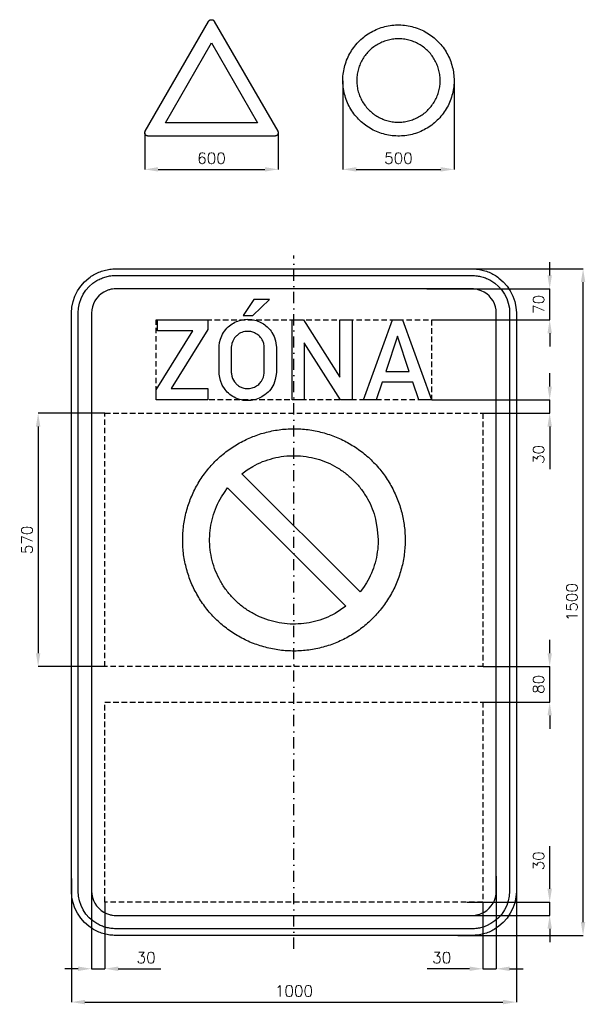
# Model space of a CAD drawing. Header units: millimetres. Extents: x -616 to 655, y -905 to 1311.
import ezdxf

# ---------------------------------------------------------------- set-up
doc = ezdxf.new("R2010")
doc.units = ezdxf.units.MM
doc.header["$LTSCALE"] = 5
doc.linetypes.add('ČERCHOVANÁX2', pattern=[2, 1, -0.5, 0, -0.5])
doc.linetypes.add('ČÁRKOVANÁX2', pattern=[1.5, 1, -0.5])
doc.layers.add('Kóty', color=2, linetype='Continuous')
doc.layers.add('Značka', color=7, linetype='Continuous')
doc.styles.get("Standard").update_dxf_attribs({"font": 'romand.shx', "height": 25})
doc.dimstyles.get("Standard").update_dxf_attribs({"dimtxt": 25, "dimasz": 30, "dimexe": 0.18, "dimexo": 0.0625, "dimgap": 12.5, "dimtad": 1, "dimdec": 0, "dimzin": 0, "dimdsep": 46, "dimtxsty": 'Standard', "dimcen": 0.09, "dimadec": 0, "dimazin": 0, "dimtfac": 1, "dimtdec": 0, "dimtofl": 0, "dimtmove": 0, "dimatfit": 3, "dimfxl": 1, "dimtolj": 1, "dimtzin": 0, "dimarcsym": 0})

# ---------------------------------------------------------------- blocks, each defined once
blk = doc.blocks.new('*D0')
at = {"layer": 'Defpoints', "color": 0, "transparency": 16777216}
for p in [(298.6, 705), (575, 705), (309.6, 635)]:
    blk.add_point(p, dxfattribs=at)
at = {"layer": 'Kóty', "color": 0, "lineweight": -2, "transparency": 16777216}
for p, q in [((575, 735), (575, 765)), ((298.6, 705), (575.2, 705)), ((309.7, 635), (575.2, 635)), ((575, 605), (575, 575))]:
    blk.add_line(p, q, dxfattribs=at)
at = {"layer": 'Kóty', "color": 0, "transparency": 16777216}
for points in [[(570, 735), (580, 735), (575, 705)], [(570, 605), (580, 605), (575, 635)]]:
    blk.add_solid(points, dxfattribs=at)
at = {"layer": 'Kóty', "color": 0, "transparency": 16777216, "insert": (550, 670), "char_height": 25, "attachment_point": 5, "rotation": 90}
blk.add_mtext('\\A1;70', dxfattribs=at)
blk = doc.blocks.new('*D1')
at = {"layer": 'Defpoints', "color": 0, "transparency": 16777216}
for p in [(309.6, 455), (425, 425), (575, 425)]:
    blk.add_point(p, dxfattribs=at)
at = {"layer": 'Kóty', "color": 0, "lineweight": -2, "transparency": 16777216}
for p, q in [((575, 485), (575, 515)), ((309.7, 455), (575.2, 455)), ((425.1, 425), (575.2, 425)), ((575, 395), (575, 299.5))]:
    blk.add_line(p, q, dxfattribs=at)
at = {"layer": 'Kóty', "color": 0, "transparency": 16777216}
for points in [[(570, 485), (580, 485), (575, 455)], [(570, 395), (580, 395), (575, 425)]]:
    blk.add_solid(points, dxfattribs=at)
at = {"layer": 'Kóty', "color": 0, "transparency": 16777216, "insert": (550, 332.3), "char_height": 25, "attachment_point": 5, "rotation": 90}
blk.add_mtext('\\A1;30', dxfattribs=at)
blk = doc.blocks.new('*D2')
at = {"layer": 'Defpoints', "color": 0, "transparency": 16777216}
for p in [(425, -145), (575, -145), (425, -225)]:
    blk.add_point(p, dxfattribs=at)
at = {"layer": 'Kóty', "color": 0, "lineweight": -2, "transparency": 16777216}
for p, q in [((575, -115), (575, -85)), ((425.0625, -145), (575.18, -145)), ((425.0625, -225), (575.18, -225)), ((575, -255), (575, -285))]:
    blk.add_line(p, q, dxfattribs=at)
at = {"layer": 'Kóty', "color": 0, "transparency": 16777216}
for points in [[(570, -115), (580, -115), (575, -145)], [(570, -255), (580, -255), (575, -225)]]:
    blk.add_solid(points, dxfattribs=at)
at = {"layer": 'Kóty', "color": 0, "transparency": 16777216, "insert": (550, -185), "char_height": 25, "attachment_point": 5, "rotation": 90}
blk.add_mtext('\\A1;80', dxfattribs=at)
blk = doc.blocks.new('*D3')
at = {"layer": 'Defpoints', "color": 0, "transparency": 16777216}
for p in [(-425, 425), (-575, -145), (-425, -145)]:
    blk.add_point(p, dxfattribs=at)
at = {"layer": 'Kóty', "color": 0, "lineweight": -2, "transparency": 16777216}
for p, q in [((-425.0625, 425), (-575.18, 425)), ((-575, 395), (-575, -115)), ((-425.0625, -145), (-575.18, -145))]:
    blk.add_line(p, q, dxfattribs=at)
at = {"layer": 'Kóty', "color": 0, "transparency": 16777216}
for points in [[(-580, 395), (-570, 395), (-575, 425)], [(-580, -115), (-570, -115), (-575, -145)]]:
    blk.add_solid(points, dxfattribs=at)
at = {"layer": 'Kóty', "color": 0, "transparency": 16777216, "insert": (-600, 140), "char_height": 25, "attachment_point": 5, "rotation": 90}
blk.add_mtext('\\A1;570', dxfattribs=at)
blk = doc.blocks.new('*D4')
at = {"layer": 'Defpoints', "color": 0, "transparency": 16777216}
for p in [(-455, -631.7), (-425, -675), (-425, -825)]:
    blk.add_point(p, dxfattribs=at)
at = {"layer": 'Kóty', "color": 0, "lineweight": -2, "transparency": 16777216}
for p, q in [((-455, -631.7), (-455, -825.2)), ((-425, -675.1), (-425, -825.2)), ((-485, -825), (-515, -825)), ((-395, -825), (-299.5, -825))]:
    blk.add_line(p, q, dxfattribs=at)
at = {"layer": 'Kóty', "color": 0, "transparency": 16777216}
for points in [[(-485, -820), (-485, -830), (-455, -825)], [(-395, -820), (-395, -830), (-425, -825)]]:
    blk.add_solid(points, dxfattribs=at)
at = {"layer": 'Kóty', "color": 0, "transparency": 16777216, "insert": (-332.3, -800), "char_height": 25, "attachment_point": 5}
blk.add_mtext('\\A1;30', dxfattribs=at)
blk = doc.blocks.new('*D5')
at = {"layer": 'Defpoints', "color": 0, "transparency": 16777216}
for p in [(455, -616.5), (425, -675), (425, -825)]:
    blk.add_point(p, dxfattribs=at)
at = {"layer": 'Kóty', "color": 0, "lineweight": -2, "transparency": 16777216}
for p, q in [((455, -616.5), (455, -825.2)), ((425, -675.1), (425, -825.2)), ((395, -825), (299.5, -825)), ((485, -825), (515, -825))]:
    blk.add_line(p, q, dxfattribs=at)
at = {"layer": 'Kóty', "color": 0, "transparency": 16777216}
for points in [[(395, -820), (395, -830), (425, -825)], [(485, -820), (485, -830), (455, -825)]]:
    blk.add_solid(points, dxfattribs=at)
at = {"layer": 'Kóty', "color": 0, "transparency": 16777216, "insert": (332.3, -800), "char_height": 25, "attachment_point": 5}
blk.add_mtext('\\A1;30', dxfattribs=at)
blk = doc.blocks.new('*D6')
at = {"layer": 'Defpoints', "color": 0, "transparency": 16777216}
for p in [(388.6, -675), (575, -675), (377.7, -705)]:
    blk.add_point(p, dxfattribs=at)
at = {"layer": 'Kóty', "color": 0, "lineweight": -2, "transparency": 16777216}
for p, q in [((575, -645), (575, -549.5)), ((388.7, -675), (575.2, -675)), ((377.8, -705), (575.2, -705)), ((575, -735), (575, -765))]:
    blk.add_line(p, q, dxfattribs=at)
at = {"layer": 'Kóty', "color": 0, "transparency": 16777216}
for points in [[(570, -645), (580, -645), (575, -675)], [(570, -735), (580, -735), (575, -705)]]:
    blk.add_solid(points, dxfattribs=at)
at = {"layer": 'Kóty', "color": 0, "transparency": 16777216, "insert": (550, -582.3), "char_height": 25, "attachment_point": 5, "rotation": 90}
blk.add_mtext('\\A1;30', dxfattribs=at)
blk = doc.blocks.new('*D7')
at = {"layer": 'Defpoints', "color": 0, "transparency": 16777216}
for p in [(-500, -622), (500, -622), (500, -900)]:
    blk.add_point(p, dxfattribs=at)
at = {"layer": 'Kóty', "color": 0, "lineweight": -2, "transparency": 16777216}
for p, q in [((-500, -622.1), (-500, -900.2)), ((500, -622.1), (500, -900.2)), ((-470, -900), (470, -900))]:
    blk.add_line(p, q, dxfattribs=at)
at = {"layer": 'Kóty', "color": 0, "transparency": 16777216}
for points in [[(-470, -895), (-470, -905), (-500, -900)], [(470, -895), (470, -905), (500, -900)]]:
    blk.add_solid(points, dxfattribs=at)
at = {"layer": 'Kóty', "color": 0, "transparency": 16777216, "insert": (0, -875), "char_height": 25, "attachment_point": 5}
blk.add_mtext('\\A1;1000', dxfattribs=at)
blk = doc.blocks.new('*D8')
at = {"layer": 'Defpoints', "color": 0, "transparency": 16777216}
for p in [(366.1, 750), (650, 750), (368.5, -750)]:
    blk.add_point(p, dxfattribs=at)
at = {"layer": 'Kóty', "color": 0, "lineweight": -2, "transparency": 16777216}
for p, q in [((366.2, 750), (650.2, 750)), ((650, -720), (650, 720)), ((368.6, -750), (650.2, -750))]:
    blk.add_line(p, q, dxfattribs=at)
at = {"layer": 'Kóty', "color": 0, "transparency": 16777216}
for points in [[(645, 720), (655, 720), (650, 750)], [(645, -720), (655, -720), (650, -750)]]:
    blk.add_solid(points, dxfattribs=at)
at = {"layer": 'Kóty', "color": 0, "transparency": 16777216, "insert": (625, 0), "char_height": 25, "attachment_point": 5, "rotation": 90}
blk.add_mtext('\\A1;1500', dxfattribs=at)
blk = doc.blocks.new('*D9')
at = {"layer": 'Defpoints', "color": 0, "transparency": 16777216}
for p in [(360, 1175), (110, 1173.1), (360, 973.8)]:
    blk.add_point(p, dxfattribs=at)
at = {"layer": 'Kóty', "color": 0, "lineweight": -2, "transparency": 16777216}
for p, q in [((360, 1175), (360, 973.6)), ((110, 1173), (110, 973.6)), ((140, 973.8), (330, 973.8))]:
    blk.add_line(p, q, dxfattribs=at)
at = {"layer": 'Kóty', "color": 0, "transparency": 16777216}
for points in [[(140, 978.8), (140, 968.8), (110, 973.8)], [(330, 978.8), (330, 968.8), (360, 973.8)]]:
    blk.add_solid(points, dxfattribs=at)
at = {"layer": 'Kóty', "color": 0, "transparency": 16777216, "insert": (235, 998.8), "char_height": 25, "attachment_point": 5}
blk.add_mtext('\\A1;500', dxfattribs=at)
blk = doc.blocks.new('*D10')
at = {"layer": 'Defpoints', "color": 0, "transparency": 16777216}
for p in [(-335.3, 1056.2), (-35.3, 1056.1), (-35.3, 973.8)]:
    blk.add_point(p, dxfattribs=at)
at = {"layer": 'Kóty', "color": 0, "lineweight": -2, "transparency": 16777216}
for p, q in [((-335.3, 1056.1), (-335.3, 973.6)), ((-35.3, 1056.1), (-35.3, 973.6)), ((-305.3, 973.8), (-65.3, 973.8))]:
    blk.add_line(p, q, dxfattribs=at)
at = {"layer": 'Kóty', "color": 0, "transparency": 16777216}
for points in [[(-305.3, 978.8), (-305.3, 968.8), (-335.3, 973.8)], [(-65.3, 978.8), (-65.3, 968.8), (-35.3, 973.8)]]:
    blk.add_solid(points, dxfattribs=at)
at = {"layer": 'Kóty', "color": 0, "transparency": 16777216, "insert": (-185.3, 998.8), "char_height": 25, "attachment_point": 5}
blk.add_mtext('\\A1;600', dxfattribs=at)

msp = doc.modelspace()

# ---------------------------------------------------------------- linework, layer by layer
at = {"layer": 'Kóty'}
for points in [[(575, 635), (575, 705)], [(575, 425), (575, 455)], [(575.2, -225), (575.2, -145)], [(575, -705), (575, -675)], [(-455, -825), (-425, -825)], [(425, -825), (455, -825)]]:
    msp.add_lwpolyline(points, dxfattribs=at)
at = {"layer": 'Značka', "color": 1}
for points in [[(-42.8, 1048.8), (-327.9, 1048.8), (-328.2, 1048.8), (-328.6, 1048.8, -0.055813), (-330.2, 1049.1, -0.055956), (-331.6, 1049.8, -0.069573), (-333.2, 1050.9, -0.06979), (-334.3, 1052.5, -0.069473), (-335.1, 1054.3, -0.06778), (-335.3, 1056.2, -0.055922), (-335.2, 1057.8, -0.060906), (-334.7, 1059.3), (-334.5, 1059.6), (-334.3, 1060), (-191.8, 1306.8), (-191.6, 1307.2), (-191.4, 1307.5, -0.055828), (-190.4, 1308.7, -0.056007), (-189.1, 1309.6, -0.069592), (-187.3, 1310.3, -0.069755), (-185.3, 1310.6, -0.069442), (-183.4, 1310.3, -0.067764), (-181.6, 1309.6, -0.056022), (-180.3, 1308.7, -0.061146), (-179.3, 1307.5), (-179.1, 1307.2), (-178.9, 1306.8), (-36.3, 1060), (-36.2, 1059.6), (-36, 1059.3, -0.055634), (-35.5, 1057.8), (-35.3, 1056.2, -0.0696), (-35.6, 1054.3, -0.069839), (-36.3, 1052.5, -0.069564), (-37.5, 1050.9, -0.067726), (-39.1, 1049.8, -0.055903), (-40.5, 1049.1, -0.061107), (-42, 1048.8), (-42.4, 1048.8), (-42.8, 1048.8)], [(360, 1173.8), (360, 1172.9), (360, 1172.1, -0.032165), (358.7, 1155.8, -0.035724), (355.3, 1139.8, -0.036665), (349.9, 1124.4, -0.034753), (342.4, 1109.9, -0.034037), (333.2, 1096.3, -0.034452), (322.2, 1084.2, -0.034561), (309.8, 1073.6, -0.034425), (296.1, 1064.7, -0.034389), (281.3, 1057.6, -0.034418), (265.8, 1052.6, -0.034423), (249.7, 1049.6, -0.034416), (233.4, 1048.8, -0.034416), (217, 1050, -0.034417), (201.1, 1053.5, -0.034417), (185.6, 1058.9, -0.034417), (171.1, 1066.3, -0.034417), (157.6, 1075.6, -0.034417), (145.5, 1086.5, -0.034416), (134.8, 1098.9, -0.034417), (125.9, 1112.7, -0.034417), (118.8, 1127.4, -0.034417), (113.8, 1143, -0.034416), (110.8, 1159.1, -0.034417), (110, 1175.4, -0.034417), (111.2, 1191.7, -0.034418), (114.7, 1207.7, -0.034417), (120.1, 1223.1, -0.034418), (127.6, 1237.7, -0.034416), (136.8, 1251.2, -0.034415), (147.8, 1263.3, -0.034418), (160.2, 1274, -0.034416), (173.9, 1282.8, -0.034417), (188.7, 1289.9, -0.034417), (204.2, 1294.9, -0.034416), (220.3, 1298, -0.034417), (236.6, 1298.8, -0.034417), (252.9, 1297.5, -0.034416), (268.9, 1294.1, -0.034415), (284.4, 1288.7, -0.034418), (298.9, 1281.2, -0.034419), (312.4, 1272, -0.034403), (324.5, 1261, -0.034415), (335.2, 1248.6, -0.03449), (344.1, 1234.8, -0.034418), (351.1, 1220.1, -0.034075), (356.1, 1204.5, -0.03279), (359.1, 1189.3, -0.034265), (360, 1173.8)], [(328.7, 1173.8), (328.7, 1174.4), (328.7, 1175, 0.032167), (327.8, 1187.2, 0.035726), (325.2, 1199.2, 0.036665), (321.2, 1210.8, 0.034752), (315.6, 1221.7, 0.03404), (308.6, 1231.8, 0.034452), (300.4, 1240.9, 0.034558), (291.1, 1248.9, 0.034426), (280.8, 1255.6, 0.034389), (269.7, 1260.9, 0.034417), (258.1, 1264.6, 0.034425), (246, 1266.9, 0.034418), (233.8, 1267.5, 0.034418), (221.5, 1266.6, 0.034414), (209.5, 1264, 0.034417), (198, 1259.9, 0.034415), (187.1, 1254.3, 0.034419), (176.9, 1247.4, 0.034418), (167.8, 1239.2, 0.034417), (159.8, 1229.9, 0.034418), (153.2, 1219.6, 0.034417), (147.9, 1208.5, 0.034416), (144.1, 1196.8, 0.034416), (141.9, 1184.8, 0.034416), (141.3, 1172.5, 0.034417), (142.2, 1160.3, 0.034418), (144.8, 1148.3, 0.034416), (148.8, 1136.7, 0.034417), (154.4, 1125.8, 0.034417), (161.3, 1115.7, 0.034417), (169.6, 1106.6, 0.034416), (178.9, 1098.6, 0.034417), (189.2, 1092, 0.034417), (200.2, 1086.7, 0.034417), (211.9, 1082.9, 0.034416), (224, 1080.6, 0.034416), (236.2, 1080, 0.034417), (248.5, 1080.9, 0.034417), (260.4, 1083.5, 0.034416), (272, 1087.6, 0.034416), (282.9, 1093.2, 0.034419), (293.1, 1100.1, 0.034405), (302.1, 1108.3, 0.034416), (310.1, 1117.7, 0.034487), (316.8, 1128, 0.034418), (322.1, 1139, 0.034079), (325.9, 1150.7, 0.032793), (328.1, 1162.1, 0.034267), (328.7, 1173.8)]]:
    msp.add_lwpolyline(points, format="xyb", dxfattribs=at)
msp.add_lwpolyline([(-288.9, 1078.7), (-185.3, 1258.2), (-81.7, 1078.7), (-288.9, 1078.7)], dxfattribs=at)
at = {"layer": 'Značka', "color": 6, "linetype": 'ČERCHOVANÁX2', "ltscale": 5}
msp.add_lwpolyline([(0, -780), (0, 780)], dxfattribs=at)
at = {"layer": 'Značka', "color": 3}
for points in [[(-400, -750), (-400.4, -750), (-400.8, -750, -0.032183), (-413.7, -749.1, -0.035439), (-426.4, -746.5, -0.036257), (-438.7, -742.3, -0.03443), (-450.2, -736.5, -0.033714), (-461, -729.3), (-470.7, -720.7), (-479.3, -711), (-486.5, -700.2), (-492.3, -688.7), (-496.4, -676.4), (-499.1, -663.7), (-500, -650.8), (-500, -650.4), (-500, -650), (-500, 650), (-500, 650.4), (-500, 650.8), (-499.1, 663.7), (-496.4, 676.4), (-492.3, 688.7), (-486.5, 700.2), (-479.3, 711), (-470.7, 720.7), (-461, 729.3, -0.034225), (-450.2, 736.5, -0.034051), (-438.6, 742.3, -0.033415), (-426.4, 746.5, -0.034124), (-413.7, 749.1, -0.036744), (-400.8, 750), (-400.4, 750), (-400, 750), (400, 750), (400.4, 750), (400.8, 750, -0.032178), (413.7, 749.1, -0.035432), (426.4, 746.5, -0.036261), (438.7, 742.3, -0.034399), (450.2, 736.5, -0.033787), (461, 729.3), (470.7, 720.7), (479.3, 711), (486.5, 700.2), (492.3, 688.6), (496.5, 676.4), (499.1, 663.7), (500, 650.8), (500, 650.4), (500, 650), (500, -650), (500, -650.4), (500, -650.8), (499.1, -663.7), (496.5, -676.4), (492.3, -688.7), (486.5, -700.2), (479.3, -711), (470.7, -720.7), (461, -729.3), (450.2, -736.5, -0.034044), (438.7, -742.3, -0.033376), (426.4, -746.5, -0.034135), (413.7, -749.1, -0.036747), (400.8, -750), (400.4, -750), (400, -750), (-400, -750)], [(-400, -735), (-400.3, -735), (-400.7, -735, -0.03218), (-411.6, -734.2, -0.035444), (-422.4, -732, -0.03627), (-432.9, -728.5, -0.034415), (-442.7, -723.5), (-451.8, -717.4), (-460.1, -710.1), (-467.4, -701.9), (-473.5, -692.7), (-478.4, -682.9), (-482, -672.4), (-484.3, -661.6), (-485, -650.7), (-485, -650.3), (-485, -650), (-485, 650), (-485, 650.3), (-485, 650.7), (-484.2, 661.6), (-482, 672.4), (-478.5, 682.9), (-473.5, 692.7), (-467.4, 701.9), (-460.1, 710.1), (-451.8, 717.4), (-442.7, 723.5, -0.034057), (-432.8, 728.4, -0.0334), (-422.4, 732, -0.034125), (-411.6, 734.3, -0.036744), (-400.7, 735), (-400.3, 735), (-400, 735), (400, 735), (400.3, 735), (400.7, 735, -0.032167), (411.7, 734.2, -0.03544), (422.4, 732, -0.036252), (432.9, 728.5, -0.034463), (442.7, 723.5), (451.9, 717.4), (460.1, 710.1), (467.4, 701.9), (473.5, 692.7), (478.4, 682.9), (482, 672.4), (484.3, 661.6), (485, 650.7), (485, 650.3), (485, 650), (485, -650), (485, -650.3), (485, -650.7), (484.2, -661.6), (482, -672.4), (478.5, -682.9), (473.5, -692.7), (467.4, -701.9), (460.1, -710.1), (451.9, -717.4), (442.7, -723.5), (432.9, -728.4, -0.033391), (422.4, -732, -0.034128), (411.6, -734.3, -0.036747), (400.7, -735), (400.3, -735), (400, -735), (-400, -735)], [(-400, -705), (400, -705), (400.2, -705), (400.4, -705, 0.032183), (407.5, -704.5, 0.035436), (414.5, -703.1, 0.036251), (421.3, -700.8), (427.6, -697.6), (433.6, -693.6), (438.9, -688.9), (443.6, -683.6), (447.6, -677.6), (450.8, -671.3), (453.1, -664.5), (454.5, -657.5), (455, -650.4), (455, -650.2), (455, -650), (455, 650), (455, 650.2), (455, 650.4), (454.5, 657.5), (453.1, 664.5), (450.8, 671.3), (447.6, 677.6), (443.6, 683.5), (438.9, 688.9), (433.6, 693.6), (427.6, 697.6), (421.3, 700.8), (414.5, 703, 0.034117), (407.5, 704.5, 0.036755), (400.4, 705), (400.2, 705), (400, 705), (-400, 705), (-400.2, 705), (-400.4, 705, 0.032168), (-407.5, 704.5, 0.035417), (-414.5, 703, 0.036231), (-421.3, 700.8), (-427.6, 697.6), (-433.5, 693.6), (-438.9, 688.9), (-443.6, 683.5), (-447.6, 677.6), (-450.7, 671.3), (-453, 664.5), (-454.5, 657.5), (-455, 650.4), (-455, 650.2), (-455, 650), (-455, -650), (-455, -650.2), (-455, -650.4), (-454.5, -657.5), (-453, -664.5), (-450.8, -671.3), (-447.6, -677.6), (-443.6, -683.6), (-438.9, -688.9), (-433.5, -693.6), (-427.6, -697.6), (-421.3, -700.7), (-414.5, -703.1, 0.03412), (-407.5, -704.5, 0.036746), (-400.4, -705), (-400.2, -705), (-400, -705)], [(-168.1, 573.9), (-168.1, 575.4), (-168, 576.8), (-167, 584.3), (-165, 591.7, -0.066282), (-158.1, 606.6, -0.068462), (-147.5, 619.1, -0.061797), (-135.8, 627.9, -0.059915), (-122.3, 633.5, -0.057332), (-108.5, 636.2, -0.05758), (-94.4, 635.6, -0.056917), (-80.9, 632.2, -0.057485), (-68.5, 625.9, -0.055414), (-58, 617.4, -0.053465), (-49.6, 606.9), (-44.6, 597.8), (-41.4, 588), (-40.4, 582.7), (-39.7, 577.3), (-39.6, 576.4), (-39.5, 575.5), (-39.5, 515.2), (-39.7, 513.8), (-39.8, 512.5), (-41.8, 501.3), (-45.5, 490.6, -0.078776), (-55.1, 475.5, -0.073085), (-68.8, 463.9, -0.060158), (-81.9, 457.3, -0.059857), (-96.1, 453.9, -0.071113), (-113.8, 454, -0.074184), (-130.7, 459.2, -0.066035), (-144, 467.3, -0.061686), (-154.9, 478.5), (-161.2, 488.1), (-165.4, 498.7), (-166.9, 505.7), (-167.8, 512.9), (-168, 514.5), (-168.1, 516.2), (-168.1, 573.9)], [(-140.7, 573.7), (-140.7, 516.2), (-140.6, 515.1), (-140.6, 514), (-139.6, 508.3), (-137.7, 502.9), (-133.5, 495.4), (-127.6, 489.2, 0.059369), (-120.7, 484.5, 0.064319), (-112.9, 481.5, 0.050523), (-106.4, 480.6, 0.044541), (-99.8, 480.9, 0.073908), (-88.8, 483.8, 0.08506), (-79.2, 490, 0.073696), (-72.8, 497.4), (-68.7, 506.2), (-67.4, 510.6), (-66.8, 515.2), (-66.8, 515.8), (-66.8, 516.3), (-66.8, 573.6), (-66.8, 574.6), (-66.8, 575.7), (-67.8, 581.9), (-70.2, 587.9, 0.076869), (-76.9, 597.6, 0.08378), (-86.2, 604.7, 0.069907), (-94.8, 608.1, 0.066653), (-104.1, 609.2, 0.088516), (-116.9, 606.9, 0.098091), (-127.9, 600.3, 0.062903), (-133.4, 594.4), (-137.4, 587.3), (-139.5, 581.6), (-140.6, 575.8), (-140.7, 574.8), (-140.7, 573.7)], [(250, 140), (250, 138.4), (250, 136.7, -0.032202), (247.5, 104.1, -0.035733), (240.6, 72.1, -0.036669), (229.9, 41.2, -0.034743), (214.9, 12.2, -0.034036), (196.4, -14.9, -0.034477), (174.5, -39.1, -0.034563), (149.7, -60.4, -0.034426), (122.2, -78.1, -0.034396), (92.7, -92.3, -0.034428), (61.5, -102.3, -0.034424), (29.4, -108.4, -0.034413), (-3.3, -110, -0.034416), (-35.9, -107.5, -0.034419), (-67.9, -100.6, -0.034411), (-98.8, -89.8, -0.034408), (-127.8, -74.9, -0.034405), (-154.9, -56.4, -0.034403), (-179.1, -34.5, -0.034405), (-200.4, -9.7, -0.034415), (-218.1, 17.8, -0.034406), (-232.3, 47.3, -0.034402), (-242.3, 78.5, -0.034402), (-248.4, 110.6, -0.034408), (-250, 143.3, -0.034377), (-247.5, 175.9, -0.034371), (-240.6, 207.9, -0.034393), (-229.8, 238.7, -0.034416), (-214.9, 267.8, -0.03441), (-196.4, 294.9, -0.03443), (-174.5, 319.1, -0.034399), (-149.7, 340.4, -0.034425), (-122.2, 358.1, -0.034411), (-92.7, 372.3, -0.034408), (-61.5, 382.3, -0.034411), (-29.4, 388.4, -0.034416), (3.3, 390, -0.034414), (35.9, 387.5, -0.034417), (67.9, 380.6, -0.034413), (98.7, 369.8, -0.034431), (127.8, 354.9, -0.034425), (154.8, 336.4, -0.034401), (179.1, 314.5, -0.034444), (200.4, 289.7, -0.03448), (218.1, 262.2, -0.034452), (232.3, 232.7, -0.034093), (242.3, 201.5, -0.032809), (248.2, 171, -0.034233), (250, 140)], [(149.1, 23.1), (-116.9, 289), (-104.9, 297.4), (-92.6, 305.3, -0.037277), (-70.3, 316.1, -0.034626), (-46.6, 323.6, -0.033873), (-22.3, 328.2, -0.03445), (2.5, 329.4, -0.034555), (27.2, 327.5, -0.034439), (51.4, 322.3, -0.034392), (74.8, 314.1, -0.034349), (96.8, 302.8, -0.034419), (117.3, 288.8, -0.034835), (135.7, 272.2, -0.034433), (151.8, 253.4, -0.032713), (165.2, 232.5, -0.034549), (176.2, 210.2, -0.040971), (183.6, 186.6), (187.5, 163.5), (189.4, 140), (189.4, 138.8), (189.4, 137.5, -0.033038), (187.5, 112.8, -0.034397), (182.3, 88.6, -0.036427), (174.2, 65.1, -0.03958), (162.8, 43.2), (156.1, 33), (149.1, 23.1)], [(116.9, -9), (104.9, -17.4), (92.5, -25.3, -0.037241), (70.3, -36.1, -0.034617), (46.6, -43.6, -0.033867), (22.2, -48.2, -0.034445), (-2.5, -49.4, -0.034556), (-27.2, -47.5, -0.034417), (-51.4, -42.3, -0.034387), (-74.8, -34.1, -0.034419), (-96.9, -22.8, -0.034439), (-117.3, -8.8, -0.034434), (-135.7, 7.8, -0.034444), (-151.8, 26.6, -0.03445), (-165.3, 47.5, -0.034417), (-176, 69.8, -0.034338), (-183.6, 93.4, -0.034413), (-188.2, 117.7, -0.034682), (-189.4, 142.5, -0.034419), (-187.5, 167.2, -0.033169), (-182.3, 191.4, -0.034564), (-174.2, 214.9, -0.039229), (-162.8, 236.8), (-156.2, 247), (-149.1, 257), (116.9, -9)]]:
    msp.add_lwpolyline(points, format="xyb", dxfattribs=at)
for points in [[(-113.9, 645.3), (-92.2, 645.3), (-54.6, 680.7), (-90, 680.7), (-113.9, 645.3)], [(-309.6, 455), (-309.6, 477.6), (-227.6, 610.6), (-306.4, 610.6), (-306.4, 635), (-193.7, 635), (-193.7, 613.8), (-275.7, 480.8), (-193.7, 480.8), (-193.7, 455), (-309.6, 455)], [(-4.3, 455), (-4.3, 635), (21.6, 635), (103.3, 506.5), (103.3, 635), (130.9, 635), (130.7, 455), (104.9, 455), (22.9, 583.3), (22.9, 455), (-4.3, 455)], [(156.4, 455), (221.6, 635), (244.4, 635), (309.6, 455), (280.7, 455), (267.3, 495.2), (198.4, 495.2), (185.2, 455), (156.4, 455)], [(259.4, 519.1), (233, 598.2), (206.6, 519.1), (259.4, 519.1)]]:
    msp.add_lwpolyline(points, dxfattribs=at)
at = {"layer": 'Značka', "color": 6, "linetype": 'ČÁRKOVANÁX2', "ltscale": 2.5}
for points in [[(-309.6, 455), (-309.6, 635), (309.6, 635), (309.6, 455), (-309.6, 455)], [(-425, -145), (-425, 425), (425, 425), (425, -145), (-425, -145)], [(-425, -675), (-425, -225), (425, -225), (425, -675), (-425, -675)]]:
    msp.add_lwpolyline(points, dxfattribs=at)

# ---------------------------------------------------------------- dimensions: what is measured, and where the dimension line sits
at = {"layer": 'Kóty'}
for base, p1, p2, text, picture, middle in [((360, 973.8), (110, 1173.1), (360, 1175), '500', '*D9', (235, 998.8)), ((-35.3, 973.8), (-335.3, 1056.2), (-35.3, 1056.1), '600', '*D10', (-185.3, 998.8))]:
    dim = msp.add_linear_dim(base=base, p1=p1, p2=p2, text=text, dimstyle='Standard', dxfattribs=at)
    dim.commit()
    dim.dimension.update_dxf_attribs({"geometry": picture, "text_midpoint": middle})
for base, p1, p2, picture, middle in [((575, 705), (309.6, 635), (298.6, 705), '*D0', (550, 670)), ((650, 750), (368.5, -750), (366.1, 750), '*D8', (625, 0)), ((575, 425), (309.6, 455), (425, 425), '*D1', (550, 332.3)), ((-575, -145), (-425, 425), (-425, -145), '*D3', (-600, 140)), ((575, -145), (425, -225), (425, -145), '*D2', (550, -185)), ((575, -675), (377.7, -705), (388.6, -675), '*D6', (550, -582.3))]:
    dim = msp.add_linear_dim(base=base, p1=p1, p2=p2, angle=90, dimstyle='Standard', dxfattribs=at)
    dim.commit()
    dim.dimension.update_dxf_attribs({"geometry": picture, "text_midpoint": middle})
for base, p1, p2, picture, middle in [((425, -825), (455, -616.5), (425, -675), '*D5', (332.3, -800)), ((-425, -825), (-455, -631.7), (-425, -675), '*D4', (-332.3, -800)), ((500, -900), (-500, -622), (500, -622), '*D7', (0, -875))]:
    dim = msp.add_linear_dim(base=base, p1=p1, p2=p2, dimstyle='Standard', dxfattribs=at)
    dim.commit()
    dim.dimension.update_dxf_attribs({"geometry": picture, "text_midpoint": middle})

doc.saveas('drawing.dxf')
